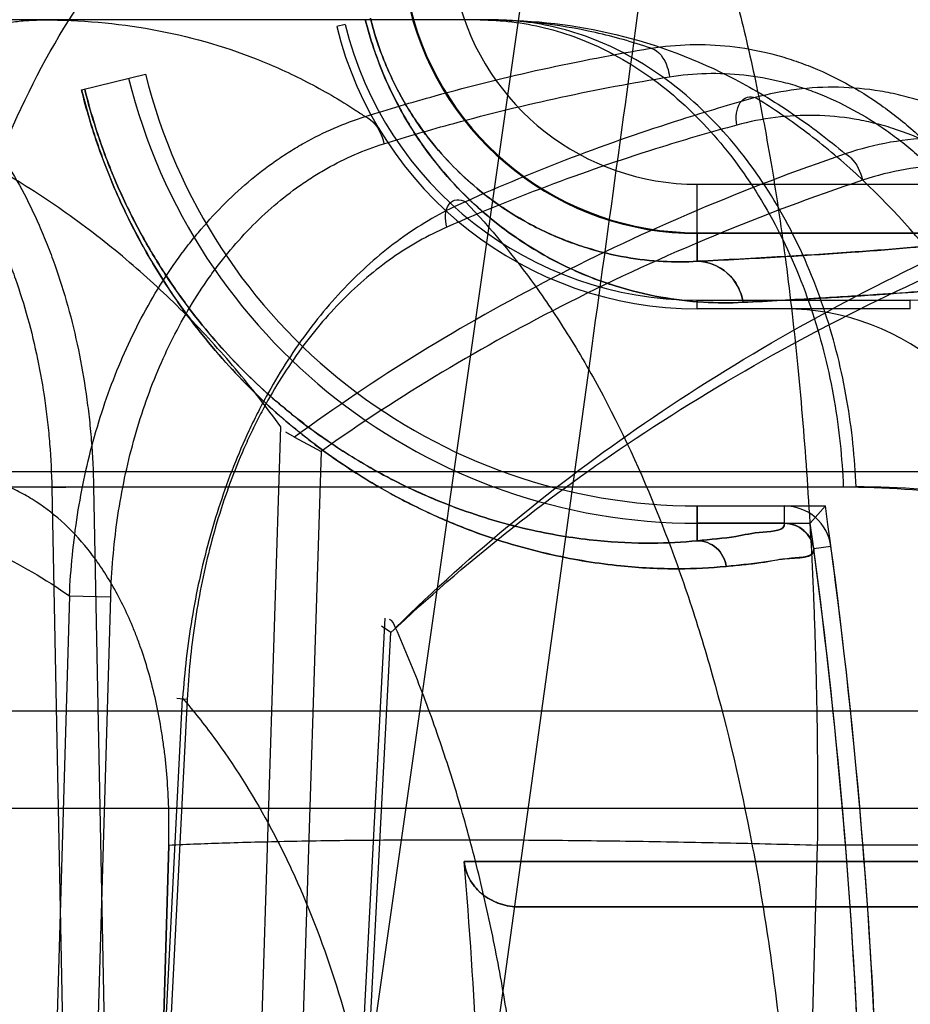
# Model space of a CAD drawing. Header units: millimetres. Extents: x 0 to 297, y 0 to 210.
# Tile 252 of 256: x 59.13 to 59.2023, y 160.6194 to 160.6993. Entities that reach past the tile are written whole.
import ezdxf

# ---------------------------------------------------------------- set-up
doc = ezdxf.new("R2010")
doc.units = ezdxf.units.MM
doc.header["$LTSCALE"] = 16.335
doc.layers.get('0').update_dxf_attribs({"linetype": 'CONTINUOUS'})
for name, color, linetype in [('AXES_REF', 7, 'CONTINUOUS'), ('INTFCLR_1', 7, 'CONTINUOUS'), ('INTFCLR_144815', 7, 'CONTINUOUS'), ('INTFCLR_72935', 7, 'CONTINUOUS')]:
    doc.layers.add(name, color=color, linetype=linetype)

msp = doc.modelspace()

# ---------------------------------------------------------------- linework, layer by layer
at = {"color": 7, "linetype": 'Continuous'}
for radius in [7.756662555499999, 7.756, 7.706331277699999]:
    msp.add_circle((57.52239940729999, 154.539298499), radius, dxfattribs=at)
msp.add_arc((57.52239940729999, 154.539298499), 7.68, 278.2771290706, 261.7228709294, dxfattribs=at)
at = {"layer": 'AXES_REF', "color": 9, "linetype": 'Continuous'}
msp.add_circle((57.52239940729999, 154.539298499), 7.075609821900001, dxfattribs=at)
at = {"layer": 'INTFCLR_1', "color": 9, "linetype": 'Continuous'}
for p, q in [((59.1349903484, 160.6936198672), (59.1401855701, 160.6949085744)), ((59.1850014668, 160.6797059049), (59.1850014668, 160.6859562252)), ((59.1850014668, 160.6859562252), (59.2094644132, 160.6859562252)), ((59.21053978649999, 160.6819580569), (59.1850014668, 160.6819568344)), ((59.1850014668, 160.6570285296), (59.1850014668, 160.6598513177)), ((59.1920794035, 160.6584407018), (59.1920794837, 160.6598513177)), ((59.1958564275, 160.6565461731), (59.1944582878, 160.6563589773)), ((59.1660745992, 160.6310033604), (59.2208028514, 160.6310033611)), ((59.3479564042, 160.627298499), (59.170573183, 160.6272984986))]:
    msp.add_line(p, q, dxfattribs=at)
at = {"layer": 'INTFCLR_1', "color": 6, "linetype": 'Continuous'}
for p, q in [((59.1920801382, 160.6758513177), (59.1850014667, 160.6758513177)), ((59.1850014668, 160.6598513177), (59.19207943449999, 160.6598513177)), ((59.19207943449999, 160.6584407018), (59.1850014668, 160.6584407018))]:
    msp.add_line(p, q, dxfattribs=at)
at = {"layer": 'INTFCLR_1', "color": 9, "linetype": 'Continuous'}
for centre, radius, start, end in [((59.1850014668, 160.7060254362), 0.0200692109, 193.931376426, 269.9999999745), ((59.1850014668, 160.7060254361), 0.0240686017, 193.9313763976, 269.9999999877)]:
    msp.add_arc(centre, radius, start, end, dxfattribs=at)
at = {"layer": 'INTFCLR_1', "color": 6, "linetype": 'Continuous'}
for centre, radius, start, end in [((59.1850014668, 160.7060254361), 0.0301741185, 193.9313761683, 269.9999997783), ((59.1850014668, 160.7060254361), 0.04617411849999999, 193.9313779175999, 269.9999996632), ((59.1850014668, 160.7060254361), 0.04758473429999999, 193.9313763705, 270.0000000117), ((59.1920792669, 160.6560404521), 0.0198108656, 7.6288236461, 89.9974799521), ((59.1920792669, 160.6560404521), 0.0038108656, 7.6259260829, 89.99748966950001), ((59.1920792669, 160.6560404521), 0.0024002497, 7.625933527, 89.99673971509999), ((58.7386230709, 160.595298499), 0.4599066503, 356.0073324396, 7.6295171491), ((58.7386230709, 160.595298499), 0.4613172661, 356.0148208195, 7.6295115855), ((58.7386230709, 160.595298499), 0.4289401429, 0.5335911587, 4.7748100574)]:
    msp.add_arc(centre, radius, start, end, dxfattribs=at)
at = {"layer": 'INTFCLR_1', "color": 9, "linetype": 'Continuous'}
for points, knots in [([(59.1887220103, 160.6763767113), (59.1876455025, 160.6763227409), (59.18540069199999, 160.6763333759), (59.1819078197, 160.6767477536), (59.1788683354, 160.6774934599), (59.1763295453, 160.6783879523), (59.1743104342, 160.6792647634), (59.1722289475, 160.6803618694), (59.1700931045, 160.6817178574), (59.1679142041, 160.683382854), (59.1657035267, 160.68542851), (59.1639090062, 160.687473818), (59.1624972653, 160.6893899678), (59.1614299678, 160.6910468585), (59.1604157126, 160.6928796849), (59.1594856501, 160.6948837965), (59.1586707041, 160.6970480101), (59.15823190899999, 160.6985587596), (59.1580388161, 160.699337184)], [0, 0, 0, 0, 0.0779033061, 0.1618667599, 0.253680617, 0.3034199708, 0.3562896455, 0.4126322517, 0.4733102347, 0.5389302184, 0.6105590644, 0.6906636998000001, 0.7351564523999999, 0.7824908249, 0.8330084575, 0.8864378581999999, 0.9420335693, 1, 1, 1, 1]), ([(59.1850014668, 160.6797059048), (59.184074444, 160.6796523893), (59.1821399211, 160.6796474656), (59.1791263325, 160.6799847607), (59.1765000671, 160.6806124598), (59.1743048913, 160.6813729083), (59.1725570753, 160.6821213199), (59.1707553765, 160.6830606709), (59.1689046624, 160.6842247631), (59.1670162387, 160.6856570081), (59.1650990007, 160.6874199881), (59.163542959, 160.6891845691), (59.16231853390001, 160.6908389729), (59.1613930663, 160.6922701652), (59.1605132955, 160.6938545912), (59.159706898, 160.6955876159), (59.1590006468, 160.6974596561), (59.1586206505, 160.6987665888), (59.1584536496, 160.699440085)], [0, 0, 0, 0, 0.0776846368, 0.1614602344, 0.2531489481, 0.3029013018, 0.3556901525, 0.4120655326, 0.4727178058, 0.5383906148, 0.6100777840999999, 0.6902787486, 0.7347779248, 0.7821808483, 0.8327613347, 0.8862761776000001, 0.9419483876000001, 1, 1, 1, 1]), ([(59.18734309, 160.6549401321), (59.1860615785, 160.6548150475), (59.18320295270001, 160.6546798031), (59.1784663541, 160.6549199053), (59.1728377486, 160.6558360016), (59.1676311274, 160.6573826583), (59.1637198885, 160.6590150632), (59.16126719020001, 160.6602145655), (59.15860287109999, 160.661661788), (59.1551194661, 160.6638783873), (59.1516728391, 160.6665889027), (59.1488475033, 160.6692095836), (59.1466283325, 160.6715314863), (59.1444010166, 160.6741857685), (59.14219205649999, 160.6772242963), (59.1400521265, 160.6806912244), (59.1380522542, 160.6846173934), (59.1363032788, 160.6889566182), (59.1353833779, 160.692035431), (59.1349903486, 160.6936198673)], [0, 0, 0, 0, 0.0546088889, 0.1211683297, 0.2007950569, 0.2959181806, 0.3507413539, 0.380380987, 0.4116808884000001, 0.4792976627, 0.5552209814, 0.5972744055, 0.6426583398, 0.6913478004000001, 0.7441210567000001, 0.8018425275, 0.8639600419, 0.9307654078, 1, 1, 1, 1]), ([(59.1850014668, 160.6570285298), (59.1837859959, 160.6569055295), (59.1810744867, 160.6567638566), (59.1765784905, 160.6569776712), (59.1712333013, 160.6578323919), (59.1662862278, 160.6592900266), (59.162568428, 160.6608332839), (59.1602372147, 160.6619686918), (59.1577041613, 160.6633389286), (59.15439321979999, 160.6654392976), (59.1511155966, 160.6680100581), (59.1484292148, 160.6704966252), (59.1463184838, 160.6727006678), (59.1442003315, 160.6752206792), (59.1420992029, 160.6781065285), (59.1400639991, 160.6813997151), (59.1381619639, 160.6851299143), (59.1364989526, 160.6892530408), (59.1356244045, 160.6921788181), (59.1352509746, 160.6936845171)], [0, 0, 0, 0, 0.054551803, 0.1210381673, 0.2006278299, 0.2957140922, 0.3505402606, 0.3802099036, 0.4114671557, 0.4791025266, 0.5550208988, 0.5971000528, 0.6424803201, 0.6911977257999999, 0.7439878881, 0.8017400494, 0.8638847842, 0.9307288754, 1, 1, 1, 1]), ([(59.1850014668, 160.6797059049), (59.18725036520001, 160.6798186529), (59.1914216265, 160.6800421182), (59.1971830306, 160.6804064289), (59.2019513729, 160.6807738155), (59.2057197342, 160.6811368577), (59.2084748, 160.6815018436), (59.2099742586, 160.6817812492), (59.21053978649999, 160.6819580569)], [0, 0, 0, 0, 0.2632404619, 0.488345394, 0.6748526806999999, 0.8223794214, 0.9307304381, 1, 1, 1, 1]), ([(59.1850014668, 160.6797059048), (59.1858709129, 160.6797006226), (59.1872516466, 160.679142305), (59.1883502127, 160.6777028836), (59.1886488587, 160.6768174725), (59.1887220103, 160.6763767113)], [0, 0, 0, 0, 0.4872148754, 0.7496349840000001, 1, 1, 1, 1]), ([(59.2148467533, 160.6787847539), (59.2140653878, 160.6784375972), (59.21256898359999, 160.6782362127), (59.210435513, 160.6779233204), (59.2083785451, 160.6777033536), (59.2059839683, 160.6774761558), (59.2030360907, 160.6772372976), (59.1992511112, 160.6769699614), (59.1943895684, 160.6766721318), (59.1907607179, 160.6764789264), (59.1887220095, 160.6763767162)], [0, 0, 0, 0, 0.0976424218, 0.1690009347, 0.2472990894, 0.3335584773, 0.4437851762, 0.5850020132, 0.7668876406, 1, 1, 1, 1]), ([(59.1850014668, 160.6570285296), (59.18604600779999, 160.6571304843), (59.18798362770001, 160.6572808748), (59.1898998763, 160.6577735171), (59.19216509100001, 160.6578255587), (59.19207943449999, 160.6584407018)], [0, 0, 0, 0, 0.4333569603, 0.7435471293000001, 1, 1, 1, 1]), ([(59.1850014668, 160.6570285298), (59.1855571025, 160.6570267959), (59.1867099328, 160.6565901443), (59.1872697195, 160.6554967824), (59.18734309, 160.6549401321)], [0, 0, 0, 0, 0.4973921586, 1, 1, 1, 1]), ([(59.1944582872, 160.6563589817), (59.1945686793, 160.6555348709), (59.1921975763, 160.6556537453), (59.1906154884, 160.6552761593), (59.1889587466, 160.6551114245), (59.1878878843, 160.6549933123), (59.1873430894, 160.6549401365)], [0, 0, 0, 0, 0.3420070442, 0.550744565, 0.7748459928, 1, 1, 1, 1])]:
    msp.add_open_spline(points, degree=3, knots=knots, dxfattribs=at)
at = {"layer": 'INTFCLR_1', "color": 6, "linetype": 'Continuous'}
msp.add_open_spline([(59.1705731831, 160.627298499), (59.1700452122, 160.627298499), (59.1690055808, 160.627460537), (59.1676552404, 160.628151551), (59.16652384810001, 160.6293031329), (59.16612679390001, 160.6303784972), (59.1660745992, 160.6310033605)], degree=3, knots=[0, 0, 0, 0, 0.2492807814, 0.4872369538, 0.7039441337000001, 1, 1, 1, 1], dxfattribs=at)
at = {"layer": 'INTFCLR_144815', "color": 9, "linetype": 'Continuous'}
for p, q in [((59.098478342, 160.1957300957), (59.243554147, 161.2100770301)), ((59.1683851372, 160.699298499), (58.22381989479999, 160.699298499)), ((59.1035842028, 160.1447785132), (59.1763129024, 160.6718127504)), ((59.148454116, 160.5810437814), (59.1511806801, 160.6662657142)), ((59.1544480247, 160.6642812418), (59.1517330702, 160.5792984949)), ((58.1354306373, 160.6626480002), (59.2674671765, 160.6626480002)), ((58.1885273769, 160.6613919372), (59.1978918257, 160.6613919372)), ((59.135976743, 160.6613919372), (59.1325801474, 160.6613082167)), ((59.1325801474, 160.6613082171), (59.1341829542, 160.5792984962)), ((59.135976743, 160.6613919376), (59.1375767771, 160.5792984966)), ((59.1340124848, 160.6525512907), (59.1318949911, 160.5810437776)), ((59.1340124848, 160.6525512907), (59.1373626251, 160.6524675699)), ((59.1351995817, 160.5792984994), (59.1373626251, 160.6524675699)), ((59.1596301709, 160.6507431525), (59.1559761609, 160.5810437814)), ((59.156435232, 160.5792984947), (59.1601221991, 160.6495663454)), ((59.1399485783, 160.5810437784), (59.1432019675, 160.6442340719)), ((59.14357619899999, 160.6441503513), (59.1402341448, 160.5792984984)), ((59.14357619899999, 160.6441503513), (59.1427199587, 160.6442282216)), ((59.0225860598, 160.6432286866), (59.4374196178, 160.643228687)), ((59.4294199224, 160.6352984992), (58.9745507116, 160.6352984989)), ((59.1947458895, 160.6323227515), (59.1940076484, 160.6055728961)), ((59.23915122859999, 160.6323227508), (59.1947458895, 160.6323227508))]:
    msp.add_line(p, q, dxfattribs=at)
at = {"layer": 'INTFCLR_144815', "color": 6, "linetype": 'Continuous'}
for p, q in [((59.1522968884, 160.6654329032), (59.1515717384, 160.6658456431)), ((59.15229688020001, 160.6654329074), (59.1544480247, 160.6642812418)), ((59.1601221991, 160.6495663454), (59.159339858, 160.65009066)), ((59.1412847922, 160.6055728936), (59.1420713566, 160.6323232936)), ((59.1420713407, 160.6323227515), (59.1412847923, 160.6055728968))]:
    msp.add_line(p, q, dxfattribs=at)
at = {"layer": 'INTFCLR_144815', "color": 9, "linetype": 'Continuous'}
msp.add_arc((59.1739629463, 160.659298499), 0.064, 89.9999999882, 176.9999999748, dxfattribs=at)
at = {"layer": 'INTFCLR_144815', "color": 7, "linetype": 'Continuous'}
msp.add_open_spline([(59.1763129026, 160.671812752), (59.1778310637, 160.6828142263), (59.1808196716, 160.7045011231), (59.18520928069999, 160.7364475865), (59.1894206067, 160.7671909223), (59.19349356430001, 160.7970204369), (59.1974676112, 160.8262273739), (59.2013609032, 160.8549518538), (59.2051129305, 160.8827526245), (59.2086816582, 160.9093190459), (59.2120841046, 160.9347771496), (59.21535144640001, 160.959364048), (59.21848597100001, 160.9831053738), (59.22142641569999, 161.0055420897), (59.2241239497, 161.0262958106), (59.2265165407, 161.0448708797), (59.2286330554, 161.0614623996), (59.2304698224, 161.0760089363), (59.2320893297, 161.0889758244), (59.2335121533, 161.100498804), (59.2347678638, 161.11079401), (59.2358601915, 161.1198663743), (59.236831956, 161.1280436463), (59.2376958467, 161.1354156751), (59.238469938, 161.1421237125), (59.23913414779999, 161.1479694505), (59.2397325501, 161.1533201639), (59.2402748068, 161.1582541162), (59.2407617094, 161.1627702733), (59.2411849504, 161.1667734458), (59.2415661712, 161.1704535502), (59.2419105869, 161.1738543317), (59.2422155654, 161.1769405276), (59.2424854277, 161.1797409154), (59.242726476, 161.1823114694), (59.2429419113, 161.1846798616), (59.243134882, 161.1868698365), (59.24330637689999, 161.18888592), (59.2434586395, 161.1907490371), (59.2435861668, 161.1923761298), (59.2436960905, 161.1938410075), (59.243796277, 161.1952409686), (59.24388701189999, 161.1965835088), (59.2439659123, 161.1978324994), (59.24404632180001, 161.1992029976), (59.2441207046, 161.2006214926), (59.24419137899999, 161.2022636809), (59.2442409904, 161.2037721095), (59.2442588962, 161.2052764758), (59.2442695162, 161.2066513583), (59.2441300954, 161.208076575), (59.2443182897, 161.2101330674), (59.2435541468, 161.2100770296)], degree=3, knots=[0, 0, 0, 0, 0.06138756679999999, 0.121008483, 0.1782451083, 0.2329100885, 0.2874227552, 0.3411757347, 0.393138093, 0.4424863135, 0.4893421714, 0.5351104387, 0.5795865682, 0.6217125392, 0.6601911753, 0.6952689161, 0.7252355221, 0.7526449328, 0.7763141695, 0.7974675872, 0.816822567, 0.8336432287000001, 0.8479777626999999, 0.8623409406, 0.8746713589, 0.8853028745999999, 0.8948614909, 0.9044321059, 0.9127397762, 0.9199694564, 0.9266831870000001, 0.9331906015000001, 0.9388636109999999, 0.9438253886, 0.9487415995, 0.9531348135, 0.9569708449, 0.9608937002, 0.9643190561, 0.9673036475, 0.9699151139, 0.9724390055, 0.9750617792, 0.9773530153, 0.9793565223, 0.9826506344, 0.9852026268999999, 0.9884485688, 0.9909663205, 0.99360072, 0.9957648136, 1, 1, 1, 1], dxfattribs=at)
at = {"layer": 'INTFCLR_144815', "color": 6, "linetype": 'Continuous'}
for points, knots in [([(59.1739619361, 160.7232406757), (59.1730270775, 160.7232287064), (59.1711581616, 160.7231591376), (59.1682420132, 160.7229114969), (59.1650806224, 160.7224809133), (59.1615335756, 160.7217891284), (59.15761983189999, 160.7207597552), (59.1534423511, 160.7193390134), (59.1491786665, 160.7175198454), (59.1449760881, 160.7153326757), (59.140899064, 160.7128038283), (59.13697777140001, 160.7099374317), (59.133198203, 160.7067130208), (59.12965032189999, 160.703193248), (59.12628061, 160.6993094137), (59.1231774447, 160.6951485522), (59.1203378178, 160.6906813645), (59.1178340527, 160.6860291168), (59.1156525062, 160.681189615), (59.1138003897, 160.6761785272), (59.1123079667, 160.67112432), (59.1111881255, 160.6662202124), (59.110415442, 160.6616917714), (59.1100605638, 160.6588225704), (59.10992094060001, 160.6574757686)], [0, 0, 0, 0, 0.0278776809, 0.0557399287, 0.08723556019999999, 0.1229672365, 0.1634315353, 0.2078104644, 0.2544177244, 0.301516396, 0.3489413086, 0.3973369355, 0.4462084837, 0.4969436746, 0.5462080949, 0.5993974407, 0.6515652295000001, 0.7039026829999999, 0.756797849, 0.809722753, 0.8630778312, 0.9138226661, 0.9596261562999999, 1, 1, 1, 1]), ([(59.1511806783, 160.6662657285), (59.1500148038, 160.6678771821), (59.14757308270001, 160.6710043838), (59.143567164, 160.6753920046), (59.1391909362, 160.6794782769), (59.134401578, 160.6832614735), (59.1291551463, 160.6867257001), (59.1254203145, 160.6887565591), (59.1234852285, 160.689707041)], [0, 0, 0, 0, 0.1628298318, 0.3244460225, 0.485909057, 0.652460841, 0.8235038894, 1, 1, 1, 1]), ([(59.1716067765, 160.5855788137), (59.1716673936, 160.5876726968), (59.1717197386, 160.5918518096), (59.1715884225, 160.5980990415), (59.1712450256, 160.6042910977), (59.1706881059, 160.6104085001), (59.1699162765, 160.6164341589), (59.16892667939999, 160.6223563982), (59.1677167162, 160.6281566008), (59.1662812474, 160.6338267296), (59.1646141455, 160.6393552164), (59.16270660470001, 160.6447342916), (59.1612621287, 160.6482299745), (59.160497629, 160.6499456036)], [0, 0, 0, 0, 0.09544020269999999, 0.1903798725, 0.2846433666, 0.3779344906, 0.4701898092, 0.5613594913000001, 0.6514315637, 0.7400675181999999, 0.8277651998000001, 0.9144240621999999, 1, 1, 1, 1])]:
    msp.add_open_spline(points, degree=3, knots=knots, dxfattribs=at)
at = {"layer": 'INTFCLR_144815', "color": 9, "linetype": 'Continuous'}
for points, knots in [([(59.1230546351, 160.6626480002), (59.1232092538, 160.6664170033), (59.12405766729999, 160.6740906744), (59.1270090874, 160.6853988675), (59.1317565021, 160.6961969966), (59.1381962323, 160.7058149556), (59.1460274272, 160.7136566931), (59.1547885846, 160.7193029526), (59.16391921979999, 160.7225875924), (59.1701123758, 160.723298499), (59.1730839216, 160.723298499)], [0, 0, 0, 0, 0.1308834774, 0.2668605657, 0.4040067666, 0.5382363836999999, 0.666176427, 0.7858622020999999, 0.8968959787, 1, 1, 1, 1]), ([(59.1730839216, 160.723298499), (59.1745396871, 160.7232984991), (59.1778997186, 160.7220504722), (59.18050721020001, 160.7189645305), (59.18220287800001, 160.7163363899), (59.18350616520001, 160.7140014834), (59.1850602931, 160.710596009), (59.1867600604, 160.7058994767), (59.1880432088, 160.7014822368), (59.1890212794, 160.697552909), (59.1900069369, 160.6931265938), (59.19112659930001, 160.6871277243), (59.1920581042, 160.6808032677), (59.192719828, 160.6753764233), (59.1933367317, 160.6695297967), (59.1939626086, 160.6618998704), (59.19438690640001, 160.654065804), (59.19461340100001, 160.6475652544), (59.1947616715, 160.6408268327), (59.1947772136, 160.6357325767), (59.1947458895, 160.632322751)], [0, 0, 0, 0, 0.0447683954, 0.1032005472, 0.1213211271, 0.1410891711, 0.1853432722, 0.2362765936, 0.2945595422, 0.3267150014, 0.3607913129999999, 0.4340002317, 0.5143214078, 0.5573399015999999, 0.6021191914, 0.6951105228, 0.7927308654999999, 0.8433596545, 0.8951349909, 1, 1, 1, 1]), ([(59.10365863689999, 160.6613919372), (59.103680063, 160.6619692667), (59.10374118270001, 160.6631316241), (59.10393795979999, 160.6654800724), (59.104490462, 160.6696597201), (59.1058851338, 160.6755794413), (59.1085568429, 160.6823138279), (59.1121819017, 160.6883189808), (59.1165977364, 160.6932268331), (59.1215502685, 160.6967750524), (59.1259668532, 160.6985394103), (59.1290287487, 160.6991173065), (59.1307086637, 160.6992730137), (59.1315359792, 160.6992984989), (59.1319457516, 160.699298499)], [0, 0, 0, 0, 0.0333965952, 0.0672724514, 0.1362113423, 0.2769680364, 0.4176296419, 0.5533630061, 0.6803352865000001, 0.7966381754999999, 0.9025274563, 0.9521889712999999, 0.9763123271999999, 1, 1, 1, 1]), ([(59.1112908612, 160.699298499), (59.112888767, 160.699298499), (59.11532799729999, 160.6989206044), (59.1179875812, 160.6978880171), (59.1194886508, 160.6971241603), (59.1217827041, 160.6957593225), (59.12427301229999, 160.6936677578), (59.1264368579, 160.6911879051), (59.1276374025, 160.6895950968), (59.12942776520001, 160.6869747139), (59.1309492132, 160.6840985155), (59.1322193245, 160.6810533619), (59.13303370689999, 160.6788780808), (59.1342884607, 160.6748847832), (59.1351456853, 160.6707267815), (59.13561283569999, 160.6670706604), (59.1358553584, 160.6645568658), (59.13595097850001, 160.6626597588), (59.135976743, 160.6613919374)], [0, 0, 0, 0, 0.09677262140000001, 0.1466634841, 0.1724126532, 0.1986879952, 0.3082506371, 0.3671893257, 0.3978419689, 0.4289885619, 0.5593572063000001, 0.5937401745, 0.6288229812, 0.6999849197, 0.8470743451, 0.8850524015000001, 0.9232021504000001, 1, 1, 1, 1]), ([(59.1319457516, 160.699298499), (59.134886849, 160.6992984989), (59.1407692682, 160.6988070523), (59.1479060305, 160.6967979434), (59.1526386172, 160.6946529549), (59.155306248, 160.6931918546), (59.15688053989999, 160.6922224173), (59.1577825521, 160.6916227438), (59.1580345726, 160.6914516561)], [0, 0, 0, 0, 0.3192726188, 0.6368806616, 0.7993954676, 0.8824224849, 0.9669332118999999, 1, 1, 1, 1]), ([(59.1673652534, 160.699298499), (59.168226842, 160.699298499), (59.1699845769, 160.6991935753), (59.1735883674, 160.6985412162), (59.1781792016, 160.696786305), (59.1833416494, 160.6932459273), (59.18795053, 160.6883403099), (59.191736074, 160.6823324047), (59.1945263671, 160.6755916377), (59.1962613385, 160.6685331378), (59.1967599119, 160.6637461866), (59.1968509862, 160.6613919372)], [0, 0, 0, 0, 0.0489996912, 0.09985824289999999, 0.2078673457, 0.3255494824, 0.4528998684, 0.5879993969, 0.7272116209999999, 0.8660105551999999, 1, 1, 1, 1]), ([(59.18122264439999, 160.6969958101), (59.17974815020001, 160.6975046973), (59.1752225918, 160.6987917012), (59.17050247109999, 160.699298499), (59.1673652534, 160.699298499)], [0, 0, 0, 0, 0.3320886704, 1, 1, 1, 1]), ([(59.19789182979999, 160.6613919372), (59.1978006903, 160.6637462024), (59.1973017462, 160.6685332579), (59.1955654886, 160.6755918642), (59.19277312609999, 160.6823327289), (59.1889847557, 160.6883406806), (59.18437256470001, 160.6932462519), (59.1792062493, 160.6967864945), (59.1746129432, 160.6985412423), (59.1714268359, 160.6991174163), (59.1696753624, 160.6992730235), (59.1688125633, 160.699298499), (59.1683851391, 160.699298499)], [0, 0, 0, 0, 0.1339492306, 0.2727111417, 0.4118952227, 0.5469808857, 0.6743350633, 0.7920383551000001, 0.9000813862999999, 0.9509592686, 0.9756993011, 1, 1, 1, 1]), ([(59.1683851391, 160.699298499), (59.171742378, 160.699298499), (59.17856623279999, 160.6985141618), (59.18583689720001, 160.6957513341), (59.1904261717, 160.6931855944), (59.1934765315, 160.6912393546), (59.1956419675, 160.6895888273), (59.1970157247, 160.6884303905)], [0, 0, 0, 0, 0.3224796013, 0.6526157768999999, 0.7390842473, 0.8273898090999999, 1, 1, 1, 1]), ([(59.1812226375, 160.6969956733), (59.18333775, 160.6973379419), (59.186612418, 160.697421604), (59.1903351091, 160.6967533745), (59.1924374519, 160.6961591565), (59.1955951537, 160.6950399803), (59.1986013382, 160.693391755), (59.2013407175, 160.6913356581), (59.2031591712, 160.6898044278), (59.2053059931, 160.6876723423), (59.2072457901, 160.685301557), (59.20868557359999, 160.6832570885), (59.2107615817, 160.6799882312), (59.2124681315, 160.6764414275), (59.2138013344, 160.6727280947), (59.2146081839, 160.6701451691), (59.21575172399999, 160.6654959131), (59.2162501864, 160.661396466), (59.2163715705, 160.6586525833)], [0, 0, 0, 0, 0.1098685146, 0.1653265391, 0.1935295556, 0.2218009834, 0.3370645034, 0.3670847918, 0.397439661, 0.4588941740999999, 0.5219269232, 0.5542432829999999, 0.5870709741, 0.7204576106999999, 0.7546908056, 0.7893863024, 0.8591629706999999, 1, 1, 1, 1]), ([(59.109425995, 160.6969403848), (59.1109263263, 160.6969402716), (59.1132166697, 160.6965853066), (59.1157132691, 160.6956143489), (59.1171223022, 160.6948964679), (59.1192756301, 160.6936133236), (59.1216128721, 160.6916473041), (59.1236427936, 160.6893163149), (59.1247689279, 160.687819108), (59.1264484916, 160.685355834), (59.1278748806, 160.6826521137), (59.1290653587, 160.6797899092), (59.1298286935, 160.677745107), (59.1310044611, 160.6739912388), (59.13180623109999, 160.6700827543), (59.1322424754, 160.6666462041), (59.1324684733, 160.664283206), (59.1325568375, 160.6624999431), (59.1325801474, 160.6613082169)], [0, 0, 0, 0, 0.09671958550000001, 0.1465811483, 0.1723152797, 0.1985770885, 0.3080981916, 0.3670223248, 0.3976699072, 0.4288129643, 0.5591856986, 0.5935743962, 0.6286652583, 0.6998486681, 0.8469952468, 0.8849910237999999, 0.9231601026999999, 1, 1, 1, 1]), ([(59.15803459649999, 160.6914515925), (59.15991679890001, 160.6920485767), (59.16753940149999, 160.6943129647), (59.1753259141, 160.6960227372), (59.1812226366, 160.6969956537)], [0, 0, 0, 0, 0.2483454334, 1, 1, 1, 1]), ([(59.1812226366, 160.6969956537), (59.1818802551, 160.6968410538), (59.18251726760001, 160.6958551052), (59.18270370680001, 160.6949515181), (59.1827327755, 160.6946835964)], [0, 0, 0, 0, 0.7148334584, 1, 1, 1, 1]), ([(59.1595447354, 160.6892504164), (59.16142732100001, 160.68983558), (59.16905388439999, 160.692055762), (59.1768383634, 160.6937305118), (59.1827327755, 160.6946835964)], [0, 0, 0, 0, 0.2482161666, 1, 1, 1, 1]), ([(59.1827327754, 160.6946835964), (59.1847231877, 160.6950053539), (59.187805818, 160.695082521), (59.1913106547, 160.6944530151), (59.19329165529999, 160.6938930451), (59.19626997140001, 160.6928389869), (59.1991062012, 160.6912862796), (59.2016941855, 160.6893513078), (59.2034134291, 160.6879094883), (59.2054444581, 160.6859017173), (59.2072828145, 160.6836698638), (59.2086485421, 160.6817446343), (59.2106197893, 160.6786664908), (59.212246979, 160.6753270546), (59.2135240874, 160.6718291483), (59.2142996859, 160.6693965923), (59.2154053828, 160.6650180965), (59.2159033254, 160.6611554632), (59.216037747, 160.6585688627)], [0, 0, 0, 0, 0.1096189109, 0.1650089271, 0.1931906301, 0.2214485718, 0.3367240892, 0.3667609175, 0.3971372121, 0.4586431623, 0.5217283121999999, 0.5540726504, 0.5869294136, 0.7204219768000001, 0.7546742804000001, 0.7893855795, 0.8591827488, 1, 1, 1, 1]), ([(59.2263190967, 160.6547379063), (59.226262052, 160.6576111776), (59.2258418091, 160.6619065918), (59.2247415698, 160.666786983), (59.22394467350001, 160.6694955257), (59.2226132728, 160.6733787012), (59.2208705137, 160.6770811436), (59.2187140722, 160.6804721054), (59.2172126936, 160.6825831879), (59.2151782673, 160.6850136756), (59.2129145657, 160.6871674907), (59.21099291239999, 160.6886897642), (59.2080879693, 160.6907119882), (59.2048835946, 160.6922580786), (59.20154010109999, 160.6931913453), (59.1993056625, 160.6936461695), (59.1953369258, 160.6940192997), (59.1919006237, 160.6935852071), (59.1897096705, 160.6929926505)], [0, 0, 0, 0, 0.1415064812, 0.2113104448, 0.2461202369, 0.280468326, 0.4134509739, 0.4460433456, 0.4782975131, 0.5409537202, 0.6017877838, 0.6317837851, 0.6615815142, 0.7760743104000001, 0.8042398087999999, 0.8324475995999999, 0.8882424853, 1, 1, 1, 1]), ([(59.1881995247, 160.6907606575), (59.1881505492, 160.6910798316), (59.1881347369, 160.6917133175), (59.1883826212, 160.692573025), (59.189009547, 160.6931166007), (59.1895087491, 160.6930684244), (59.1897096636, 160.6929926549)], [0, 0, 0, 0, 0.2980497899, 0.5782504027, 0.8018042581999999, 1, 1, 1, 1]), ([(59.1897096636, 160.6929926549), (59.1876860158, 160.6924323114), (59.1796896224, 160.690058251), (59.1718681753, 160.6870914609), (59.16617074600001, 160.6845440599)], [0, 0, 0, 0, 0.2517502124, 1, 1, 1, 1]), ([(59.2332911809, 160.5855788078), (59.2330791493, 160.5889251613), (59.23267412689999, 160.5939221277), (59.2319586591, 160.6005274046), (59.2311452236, 160.6069461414), (59.22994073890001, 160.6147415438), (59.22818514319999, 160.6238082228), (59.2264623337, 160.6311193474), (59.225117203, 160.636092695), (59.2243179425, 160.6388597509), (59.2231201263, 160.6428340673), (59.221221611, 160.6485373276), (59.2184085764, 160.6557516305), (59.2158461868, 160.6613867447), (59.2139395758, 160.6651147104), (59.2128361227, 160.6671499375), (59.2112095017, 160.6700364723), (59.2086988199, 160.6740965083), (59.2040550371, 160.6805141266), (59.1995550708, 160.6854260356), (59.1954199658, 160.6889709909), (59.1928953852, 160.6909325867), (59.19096464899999, 160.6922313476), (59.1897097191, 160.6929926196)], [0, 0, 0, 0, 0.0839822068, 0.1255314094, 0.166399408, 0.2460266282, 0.3230456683, 0.3976498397, 0.43409919, 0.4520761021, 0.4697861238, 0.5380636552, 0.6025619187, 0.6636457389, 0.6930137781, 0.7074212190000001, 0.7216279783, 0.7760004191, 0.8268564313, 0.9199491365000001, 0.9418203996, 0.9632373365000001, 1, 1, 1, 1]), ([(59.2229273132, 160.6546541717), (59.22284570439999, 160.6573706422), (59.22241097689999, 160.6614285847), (59.2213351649, 160.6660361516), (59.2205631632, 160.6685927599), (59.2192805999, 160.6722579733), (59.2176133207, 160.6757505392), (59.2155614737, 160.6789501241), (59.2141348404, 160.6809413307), (59.21220470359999, 160.6832330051), (59.21006157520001, 160.6852647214), (59.2082439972, 160.6867005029), (59.2055001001, 160.6886057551), (59.2024777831, 160.6900647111), (59.1993251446, 160.690945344), (59.1972213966, 160.6913745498), (59.1934892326, 160.6917271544), (59.1902580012, 160.6913191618), (59.1881995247, 160.6907606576)], [0, 0, 0, 0, 0.1417199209, 0.211646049, 0.2465180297, 0.2809284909, 0.4141483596, 0.4467938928, 0.4790964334, 0.5418307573, 0.6027188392, 0.6327299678, 0.6625316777, 0.7769212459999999, 0.8050295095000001, 0.8331654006, 0.8887756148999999, 1, 1, 1, 1]), ([(59.1340124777, 160.6525512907), (59.1341098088, 160.6547506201), (59.1345409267, 160.6591152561), (59.1356926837, 160.664464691), (59.1369872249, 160.6685893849), (59.13850389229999, 160.6725249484), (59.1403763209, 160.6762462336), (59.1423366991, 160.6792585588), (59.143534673, 160.6808828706), (59.14535999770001, 160.6831615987), (59.1477201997, 160.6855690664), (59.1503505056, 160.6875998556), (59.1519010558, 160.6886270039), (59.1542365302, 160.6900135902), (59.1563222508, 160.69092196), (59.1580345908, 160.6914516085)], [0, 0, 0, 0, 0.136064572, 0.2704402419, 0.3373865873, 0.4030840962, 0.530994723, 0.593873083, 0.625029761, 0.6556978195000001, 0.774325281, 0.8321207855, 0.8608246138, 0.8892201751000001, 1, 1, 1, 1]), ([(59.1580345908, 160.6914516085), (59.1586447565, 160.6912032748), (59.1592403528, 160.6903506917), (59.1594967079, 160.6894928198), (59.1595447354, 160.6892504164)], [0, 0, 0, 0, 0.7272097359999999, 1, 1, 1, 1]), ([(59.1881995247, 160.6907606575), (59.1861762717, 160.690211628), (59.1781852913, 160.6878866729), (59.1703626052, 160.6849794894), (59.1646606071, 160.6824810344)], [0, 0, 0, 0, 0.2519199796, 1, 1, 1, 1]), ([(59.1373626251, 160.65246757), (59.1374244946, 160.6545509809), (59.1377714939, 160.6586833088), (59.1387914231, 160.663752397), (59.1399630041, 160.6676574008), (59.14134633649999, 160.6713776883), (59.1430701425, 160.6748950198), (59.1448857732, 160.6777424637), (59.1459975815, 160.6792766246), (59.1476925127, 160.6814280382), (59.1498917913, 160.6837004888), (59.152348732, 160.6856173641), (59.1537985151, 160.686586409), (59.1559840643, 160.6878951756), (59.1579390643, 160.6887515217), (59.1595447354, 160.6892504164)], [0, 0, 0, 0, 0.1369216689, 0.2717695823, 0.338828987, 0.4045662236, 0.532378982, 0.5951349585, 0.6262153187, 0.6568011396, 0.775053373, 0.8326460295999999, 0.861249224, 0.8895477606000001, 1, 1, 1, 1]), ([(59.2376611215, 160.6481821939), (59.2375442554, 160.6512228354), (59.2370279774, 160.655768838), (59.2357951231, 160.6609339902), (59.234911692, 160.6638150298), (59.2334350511, 160.6679747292), (59.2312057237, 160.672588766), (59.227958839, 160.677323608), (59.2252378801, 160.6805041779), (59.2222412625, 160.6832850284), (59.21952349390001, 160.6852483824), (59.2172415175, 160.6865750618), (59.214925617, 160.6877157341), (59.2119315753, 160.6888235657), (59.2088226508, 160.6894792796), (59.2063125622, 160.6897150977), (59.2038050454, 160.6897600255), (59.2006658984, 160.6894545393), (59.19821775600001, 160.6888319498), (59.1970157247, 160.6884303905)], [0, 0, 0, 0, 0.1377789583, 0.206061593, 0.2402336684, 0.2741707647, 0.4059257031, 0.4705534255, 0.5337519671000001, 0.5950390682, 0.6552457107, 0.6851158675, 0.7144741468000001, 0.7720589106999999, 0.8291580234, 0.8577649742, 0.886116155, 0.9426164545, 1, 1, 1, 1]), ([(59.1970157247, 160.6884303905), (59.18884013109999, 160.68563251), (59.1732889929, 160.6790818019), (59.15887742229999, 160.6702731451), (59.1522968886, 160.6654329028)], [0, 0, 0, 0, 0.514044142, 1, 1, 1, 1]), ([(59.1970157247, 160.6884303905), (59.1971769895, 160.6883472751), (59.1978722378, 160.6878074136), (59.1982726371, 160.6869596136), (59.1984261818, 160.6862896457)], [0, 0, 0, 0, 0.2088302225, 1, 1, 1, 1]), ([(59.2371500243, 160.6480984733), (59.23699633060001, 160.6509922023), (59.23645055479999, 160.6553132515), (59.235226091, 160.6602184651), (59.2343602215, 160.6629524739), (59.2329218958, 160.6668969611), (59.2307742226, 160.6712693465), (59.2276688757, 160.6757562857), (59.225075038, 160.678767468), (59.2222278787, 160.6814010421), (59.2196501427, 160.6832606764), (59.21748836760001, 160.6845169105), (59.2152984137, 160.6855974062), (59.2124706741, 160.6866474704), (59.2095361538, 160.6872694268), (59.2071695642, 160.6874953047), (59.2048088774, 160.6875401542), (59.2018560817, 160.6872564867), (59.19955499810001, 160.6866683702), (59.1984261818, 160.6862896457)], [0, 0, 0, 0, 0.1383967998, 0.2069534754, 0.2412534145, 0.2753102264, 0.4074740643, 0.4722508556, 0.535550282, 0.5968850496, 0.6570763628, 0.6869117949, 0.7162142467, 0.7736285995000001, 0.8304669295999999, 0.8589069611, 0.8870712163, 0.9431353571, 1, 1, 1, 1]), ([(59.1984261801, 160.686289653), (59.1902586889, 160.6835491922), (59.1750047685, 160.6772600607), (59.1608244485, 160.6688109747), (59.1544477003, 160.6642814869)], [0, 0, 0, 0, 0.5241312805, 1, 1, 1, 1]), ([(59.1661707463, 160.6845440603), (59.1645139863, 160.6838268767), (59.1621139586, 160.6824732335), (59.1591772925, 160.6802411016), (59.1570607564, 160.6783189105), (59.1550711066, 160.676185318), (59.1525814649, 160.6730660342), (59.1506831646, 160.670068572), (59.14925611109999, 160.6673515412), (59.148343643, 160.6654717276), (59.1468849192, 160.6620777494), (59.1455479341, 160.6580321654), (59.1445335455, 160.6538698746), (59.1437249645, 160.6496215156), (59.1433514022, 160.6463930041), (59.143201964, 160.6442340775)], [0, 0, 0, 0, 0.111371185, 0.1685828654, 0.2273923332, 0.2875095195, 0.3483614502, 0.4734187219, 0.5055197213, 0.537687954, 0.6022990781, 0.7333000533, 0.7998957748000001, 0.8664964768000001, 1, 1, 1, 1]), ([(59.16466060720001, 160.6824810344), (59.1645785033, 160.6828029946), (59.1645024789, 160.6834347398), (59.1647035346, 160.6843447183), (59.1654507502, 160.6848174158), (59.1659562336, 160.6846570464), (59.1661707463, 160.6845440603)], [0, 0, 0, 0, 0.2971803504, 0.5669531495, 0.7831511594, 1, 1, 1, 1]), ([(59.16617074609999, 160.6845440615), (59.1682321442, 160.6824016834), (59.17117600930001, 160.6788118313), (59.17425098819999, 160.6741931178), (59.1760327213, 160.6712043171), (59.1787772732, 160.6662350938), (59.1815984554, 160.6599931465), (59.183983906, 160.653400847), (59.1852895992, 160.649330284), (59.1872254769, 160.6427606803), (59.1890854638, 160.6347338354), (59.1904986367, 160.6264696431), (59.19120605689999, 160.6214971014), (59.1921668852, 160.6137207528), (59.1931004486, 160.6017395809), (59.1932368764, 160.5910177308), (59.1931368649, 160.5855788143)], [0, 0, 0, 0, 0.0850352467, 0.1321993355, 0.1586374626, 0.184533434, 0.2945491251, 0.3540148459, 0.3850058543, 0.4168022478, 0.5498956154, 0.6203095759, 0.6565717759, 0.6935412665, 0.8444107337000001, 1, 1, 1, 1]), ([(59.16466060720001, 160.6824810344), (59.1631105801, 160.6818018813), (59.1608667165, 160.6805205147), (59.15813006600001, 160.6784048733), (59.15616072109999, 160.6765830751), (59.1543121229, 160.6745614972), (59.1520046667, 160.671601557), (59.1502563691, 160.6687564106), (59.1489480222, 160.6661787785), (59.14811178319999, 160.664392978), (59.14678051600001, 160.6611636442), (59.1455790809, 160.657312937), (59.1446830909, 160.6533504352), (59.1439822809, 160.6492939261), (59.1436835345, 160.6462116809), (59.14357619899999, 160.6441503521)], [0, 0, 0, 0, 0.1105823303, 0.1674153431, 0.2258611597, 0.2856450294, 0.3462207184, 0.4709151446, 0.5029696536, 0.5351116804, 0.5997423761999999, 0.7310957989, 0.7980420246, 0.8651201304, 1, 1, 1, 1]), ([(59.1604976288, 160.6499456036), (59.1666989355, 160.6560798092), (59.18075524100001, 160.6675195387), (59.1965186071, 160.6764119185), (59.2049309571, 160.680353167)], [0, 0, 0, 0, 0.4842558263, 1, 1, 1, 1]), ([(59.1601219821, 160.649566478), (59.1660549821, 160.6551931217), (59.17979656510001, 160.6660509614), (59.19511835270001, 160.6745179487), (59.2035205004, 160.6783739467)], [0, 0, 0, 0, 0.4693497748, 1, 1, 1, 1]), ([(59.1420713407, 160.6323227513), (59.14211879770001, 160.6339420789), (59.1420786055, 160.6363569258), (59.1418276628, 160.6391480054), (59.1416281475, 160.6407050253), (59.1412837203, 160.642937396), (59.1407310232, 160.6454522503), (59.1399788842, 160.6478612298), (59.1395089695, 160.6491567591), (59.1387930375, 160.6509545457), (59.1378310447, 160.6529216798), (59.13669290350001, 160.6547270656), (59.1360230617, 160.6556669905), (59.13503477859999, 160.6569484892), (59.1334484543, 160.6586456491), (59.13144081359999, 160.6601634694), (59.1297729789, 160.6610958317), (59.1281028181, 160.6618368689), (59.1263591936, 160.6623364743), (59.1236866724, 160.6627234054), (59.1209156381, 160.6626221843), (59.1177208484, 160.661860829), (59.1156923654, 160.6610521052), (59.1143496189, 160.6603870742), (59.113433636, 160.659895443), (59.1119154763, 160.6589837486), (59.1106888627, 160.6580939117), (59.1099206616, 160.6574755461)], [0, 0, 0, 0, 0.0896826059, 0.1334362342, 0.1550871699, 0.1765701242, 0.2584800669, 0.2972781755, 0.316210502, 0.3347560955, 0.4044043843, 0.4369852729, 0.4528107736, 0.4682811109, 0.5265679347, 0.5807910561, 0.6068375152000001, 0.632205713, 0.6818280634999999, 0.7065759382, 0.7815920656, 0.8333692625, 0.8878697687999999, 0.9020199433, 0.9163181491, 0.9454073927, 1, 1, 1, 1]), ([(59.10365863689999, 160.6613919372), (59.1063827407, 160.6613906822), (59.11177877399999, 160.6610718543), (59.118391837, 160.6597468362), (59.1228309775, 160.6583038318), (59.1253159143, 160.6573246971), (59.12678070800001, 160.6566773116), (59.1297688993, 160.6552510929), (59.1320598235, 160.653909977), (59.1340124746, 160.652551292)], [0, 0, 0, 0, 0.2546268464, 0.5036975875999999, 0.6280085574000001, 0.6904817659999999, 0.7532913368, 0.7776457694, 1, 1, 1, 1]), ([(59.1968509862, 160.6613919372), (59.2001909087, 160.6613919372), (59.2051691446, 160.6610640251), (59.21166278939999, 160.6599176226), (59.21481604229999, 160.65911379), (59.2163715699, 160.6586525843)], [0, 0, 0, 0, 0.5068140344, 0.7538009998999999, 1, 1, 1, 1]), ([(59.237661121, 160.6481821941), (59.2362795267, 160.6492656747), (59.2333051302, 160.6514015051), (59.2286912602, 160.6541194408), (59.2246363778, 160.6560418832), (59.2214116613, 160.6573255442), (59.2163981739, 160.6590728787), (59.2085769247, 160.6608909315), (59.20146396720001, 160.661391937), (59.19789182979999, 160.6613919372)], [0, 0, 0, 0, 0.1234078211, 0.2570125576, 0.3758298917, 0.4384281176, 0.5008929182, 0.748925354, 1, 1, 1, 1]), ([(59.1432019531, 160.6442340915), (59.1436500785, 160.6437134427), (59.14451231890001, 160.642670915), (59.1470154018, 160.6394061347), (59.14962698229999, 160.6352553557), (59.1518545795, 160.6308085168), (59.1530622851, 160.6280857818), (59.1548330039, 160.6237375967), (59.1565476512, 160.6183864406), (59.15784934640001, 160.6128467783), (59.1584965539, 160.6095270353), (59.1593700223, 160.6043543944), (59.1602133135, 160.5963660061), (59.1603173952, 160.589203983), (59.1602134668, 160.5855788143)], [0, 0, 0, 0, 0.0330260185, 0.0650214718, 0.1977633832, 0.2678561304, 0.3040333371, 0.3409350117, 0.4935538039, 0.5734544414, 0.6144424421, 0.6561400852, 0.8256420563, 1, 1, 1, 1]), ([(59.1420713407, 160.6323227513), (59.1436149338, 160.6323975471), (59.1469664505, 160.6325262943), (59.152364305, 160.6326586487), (59.1584622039, 160.6327398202), (59.16514677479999, 160.6327661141), (59.1722752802, 160.6327361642), (59.1796854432, 160.632651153), (59.1872074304, 160.632514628), (59.1922396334, 160.6323916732), (59.1947458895, 160.632322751)], [0, 0, 0, 0, 0.08799942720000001, 0.1909748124, 0.3074539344, 0.4352544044, 0.5716103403, 0.7133695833, 0.8572331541, 1, 1, 1, 1])]:
    msp.add_open_spline(points, degree=3, knots=knots, dxfattribs=at)
at = {"layer": 'INTFCLR_144815', "color": 6, "linetype": 'Continuous'}
msp.add_open_spline([(59.1604976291, 160.6499456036), (59.16038313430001, 160.6502025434), (59.1602739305, 160.650616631), (59.1599926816, 160.6506217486)], degree=3, dxfattribs=at)
at = {"layer": 'INTFCLR_72935', "color": 9, "linetype": 'Continuous'}
for p, q in [((59.1563942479, 160.6989292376), (59.1557149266, 160.6987607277)), ((59.1349903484, 160.6936198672), (59.1401855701, 160.6949085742)), ((59.1850014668, 160.6820254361), (59.1850014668, 160.6797059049)), ((59.1850014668, 160.6758513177), (59.1850014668, 160.676551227)), ((59.20229837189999, 160.6758513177), (59.20229837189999, 160.676551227)), ((59.1850014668, 160.6598513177), (59.1850014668, 160.6570285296)), ((59.2208028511, 160.6310033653), (59.1660745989, 160.6310033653)), ((59.170573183, 160.6272984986), (59.3479949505, 160.627298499))]:
    msp.add_line(p, q, dxfattribs=at)
at = {"layer": 'INTFCLR_72935', "color": 6, "linetype": 'Continuous'}
for p, q in [((59.1850014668, 160.6820254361), (59.2107411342, 160.6820260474)), ((59.1850014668, 160.6765512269), (59.20229837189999, 160.6765512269)), ((59.20229837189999, 160.6758513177), (59.1850014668, 160.6758513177)), ((59.1850014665, 160.6598513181), (59.1954015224, 160.6598513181)), ((59.1941745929, 160.6584407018), (59.1954015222, 160.6598513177)), ((59.1850014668, 160.6584407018), (59.1941745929, 160.6584407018))]:
    msp.add_line(p, q, dxfattribs=at)
for centre, radius, start, end in [((59.1850014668, 160.7060254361), 0.024, 193.9313766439, 269.9999999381), ((59.1850014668, 160.7060254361), 0.0301741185, 193.9313734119, 269.9999994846), ((59.1850014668, 160.7060254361), 0.0294742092, 193.9313765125, 269.9999999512), ((59.1850014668, 160.7060254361), 0.04617411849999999, 193.9313779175, 269.9999996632), ((59.1850014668, 160.7060254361), 0.04758473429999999, 193.9313763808, 270.000000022), ((59.20229837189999, 160.6678513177), 0.008699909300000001, 8.893149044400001, 90.000000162), ((58.7386230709, 160.595298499), 0.4613172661, 356.0148208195, 8.0438827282), ((58.7386230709, 160.595298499), 0.4599066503, 356.013443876, 7.891264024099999), ((58.7386230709, 160.595298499), 0.4289401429, 0.5336423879, 4.7748100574)]:
    msp.add_arc(centre, radius, start, end, dxfattribs=at)
at = {"layer": 'INTFCLR_72935', "color": 9, "linetype": 'Continuous'}
for points, knots in [([(59.1580388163, 160.699337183), (59.1582302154, 160.6985655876), (59.1586676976, 160.6970563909), (59.1594814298, 160.6948935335), (59.1604115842, 160.6928880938), (59.161423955, 160.6910571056), (59.1624866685, 160.6894055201), (59.1639004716, 160.6874839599), (59.1653835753, 160.6857921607), (59.1669065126, 160.6843149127), (59.1683430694, 160.6830538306), (59.1707377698, 160.6812280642), (59.1735634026, 160.6795880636), (59.1763451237, 160.6783813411), (59.1788798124, 160.677490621), (59.1819138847, 160.6767467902), (59.1854028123, 160.676333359), (59.1876459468, 160.6763227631), (59.1887220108, 160.6763767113)], [0, 0, 0, 0, 0.0574620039, 0.1134387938, 0.166877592, 0.2171065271, 0.2645507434, 0.3087290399, 0.3894613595, 0.4267760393, 0.4620386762, 0.5275743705, 0.6441857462, 0.6969909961, 0.7465939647, 0.8382414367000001, 0.9221232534, 1, 1, 1, 1]), ([(59.1584536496, 160.699440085), (59.15861925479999, 160.6987724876), (59.1589981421, 160.6974668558), (59.1597031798, 160.6955960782), (59.160509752, 160.6938618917), (59.1613877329, 160.6922791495), (59.1623095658, 160.6908521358), (59.1635357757, 160.6891929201), (59.1651010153, 160.6874165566), (59.16703214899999, 160.6856431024), (59.1694634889, 160.6838035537), (59.1719105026, 160.6823971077), (59.1743184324, 160.6813674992), (59.1765099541, 160.6806099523), (59.1791315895, 160.6799839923), (59.18214176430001, 160.6796474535), (59.1840748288, 160.6796524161), (59.1850014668, 160.6797059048)], [0, 0, 0, 0, 0.0575499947, 0.1136075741, 0.1671162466, 0.2174278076, 0.2649257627, 0.3091535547, 0.3899605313, 0.4625751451, 0.5281544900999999, 0.6447761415, 0.6975023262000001, 0.7471185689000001, 0.8386452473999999, 0.9223402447, 1, 1, 1, 1]), ([(59.1349903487, 160.693619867), (59.1353867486, 160.6920218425), (59.1363077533, 160.6889438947), (59.13806207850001, 160.6845962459), (59.1400597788, 160.6806769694), (59.1422098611, 160.6771973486), (59.1444206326, 160.6741605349), (59.1472714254, 160.6707681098), (59.1501946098, 160.6678798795), (59.15314095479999, 160.6654341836), (59.1558635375, 160.6634062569), (59.1591648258, 160.6613021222), (59.163020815, 160.6593073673), (59.16762500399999, 160.6573841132), (59.1728444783, 160.6558340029), (59.178477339, 160.6549188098), (59.18320982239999, 160.654679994), (59.18606383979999, 160.6548152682), (59.1873430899, 160.6549401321)], [0, 0, 0, 0, 0.06983020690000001, 0.1360165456, 0.1985856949, 0.2561722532, 0.3093207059, 0.3577512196, 0.4440024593, 0.4831205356, 0.5200948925, 0.5879287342, 0.6488908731, 0.7039975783, 0.7993757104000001, 0.8790225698, 0.9454860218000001, 1, 1, 1, 1]), ([(59.1352509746, 160.6936845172), (59.1356276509, 160.6921659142), (59.13650316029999, 160.6892410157), (59.1381712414, 160.685110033), (59.1400710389, 160.6813866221), (59.1421159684, 160.6780812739), (59.14421858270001, 160.6751971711), (59.1469299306, 160.6719762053), (59.1497099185, 160.6692349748), (59.1525117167, 160.6669148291), (59.1551007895, 160.6649916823), (59.1582392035, 160.6629976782), (59.1619050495, 160.661109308), (59.1662804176, 160.6592913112), (59.1712397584, 160.6578305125), (59.1765888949, 160.6569766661), (59.18108097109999, 160.6567640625), (59.1837881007, 160.656905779), (59.1850014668, 160.6570285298)], [0, 0, 0, 0, 0.0698671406, 0.1360883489, 0.1986819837, 0.256292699, 0.3094735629, 0.3579124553, 0.4441892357, 0.4833221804, 0.5202930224, 0.5881501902, 0.6490914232, 0.7042036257, 0.7995434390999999, 0.8791525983, 0.9455413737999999, 1, 1, 1, 1]), ([(59.2107411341, 160.6820260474), (59.21022039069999, 160.6818349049), (59.20877510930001, 160.6815517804), (59.20607865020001, 160.6811751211), (59.20230432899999, 160.6808041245), (59.1974715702, 160.6804256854), (59.1915854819, 160.6800511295), (59.1873114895, 160.6798217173), (59.1850014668, 160.6797059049)], [0, 0, 0, 0, 0.0643186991, 0.1696597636, 0.3161923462, 0.5037165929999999, 0.7318187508, 1, 1, 1, 1]), ([(59.1887220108, 160.6763767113), (59.1885743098, 160.6772666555), (59.1876880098, 160.6789815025), (59.185870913, 160.6797006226), (59.1850014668, 160.6797059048)], [0, 0, 0, 0, 0.5092164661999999, 1, 1, 1, 1]), ([(59.1887220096, 160.6763767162), (59.19080827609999, 160.6764813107), (59.19449813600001, 160.676678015), (59.1994222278, 160.6769810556), (59.2032171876, 160.6772509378), (59.2061570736, 160.6774912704), (59.2085343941, 160.6777192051), (59.21055779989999, 160.6779385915), (59.2126386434, 160.6782469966), (59.2140876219, 160.6784474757), (59.2148467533, 160.6787847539)], [0, 0, 0, 0, 0.2385485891, 0.4219732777, 0.5633764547, 0.6730316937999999, 0.7587779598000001, 0.8362029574, 0.9051367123, 1, 1, 1, 1]), ([(59.19207943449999, 160.6584407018), (59.192165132, 160.6578252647), (59.1898991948, 160.6577734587), (59.1879829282, 160.6572808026), (59.1860456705, 160.6571304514), (59.1850014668, 160.6570285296)], [0, 0, 0, 0, 0.2565760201, 0.5667820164, 1, 1, 1, 1]), ([(59.1873430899, 160.6549401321), (59.1872697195, 160.6554967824), (59.1867099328, 160.6565901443), (59.1855571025, 160.6570267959), (59.1850014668, 160.6570285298)], [0, 0, 0, 0, 0.5026078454, 1, 1, 1, 1]), ([(59.1873430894, 160.6549401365), (59.1878292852, 160.6549875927), (59.1887558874, 160.6550880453), (59.1905951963, 160.65527285), (59.1920811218, 160.655680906), (59.1945451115, 160.655710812), (59.1944582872, 160.6563589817)], [0, 0, 0, 0, 0.2007104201, 0.3881495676, 0.7313108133, 1, 1, 1, 1])]:
    msp.add_open_spline(points, degree=3, knots=knots, dxfattribs=at)
at = {"layer": 'INTFCLR_72935', "color": 6, "linetype": 'Continuous'}
for points, knots in [([(59.19207943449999, 160.6584407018), (59.1926322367, 160.6584407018), (59.1937953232, 160.6580248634), (59.1943822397, 160.6569266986), (59.1944582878, 160.6563589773)], [0, 0, 0, 0, 0.4911203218, 1, 1, 1, 1]), ([(59.1660745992, 160.6310033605), (59.1661270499, 160.6303754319), (59.1665281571, 160.6292953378), (59.1676561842, 160.6281532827), (59.1690011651, 160.6274627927), (59.1700360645, 160.627298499), (59.1705731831, 160.627298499)], [0, 0, 0, 0, 0.2975225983, 0.5151902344, 0.7463878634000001, 1, 1, 1, 1])]:
    msp.add_open_spline(points, degree=3, knots=knots, dxfattribs=at)

doc.saveas('drawing.dxf')
